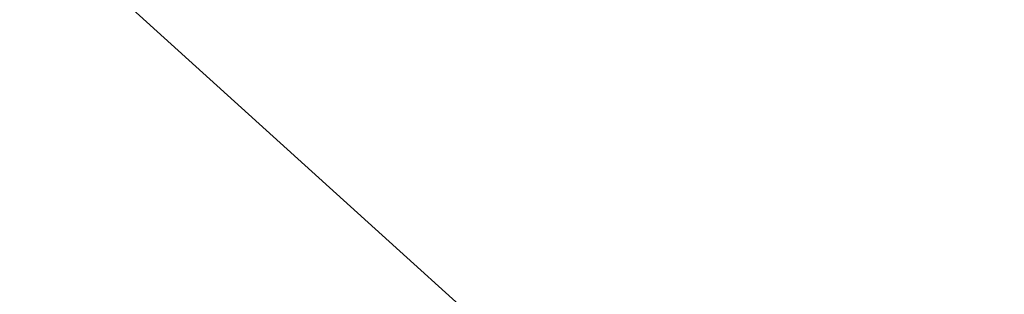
# Model space of a CAD drawing. Header units: millimetres. Extents: x -6861 to -4784, y 84 to 6892.
# Tile 156 of 200: x -5047.8554 to -5047.7929, y 351.3308 to 351.3482. Entities that reach past the tile are written whole.
import ezdxf

# ---------------------------------------------------------------- set-up
doc = ezdxf.new("R2010")
doc.units = ezdxf.units.MM
doc.layers.add('E-LITE-EQPM', color=7, linetype='Continuous', lineweight=20)

# ---------------------------------------------------------------- blocks, each defined once
blk = doc.blocks.new('01 PODIUM EMPOTRADO CON MARCO 3_glb - PODIUM EMPOTRADO CON MARCO 3_dwg_NS-2254 ÍßÁ_1_5Ð_$$_É_îAÔO-V9-Lateral_PDF')
at = {"lineweight": 9, "flags": 128}
blk.add_lwpolyline([(-3234.814647, 351.14458), (-3234.96169, 351.214169), (-3235.122394, 351.32289), (-3235.265973, 351.452572)], dxfattribs=at)
blk = doc.blocks.new('01 PODIUM EMPOTRADO CON MARCO 3_glb - UNO  WHITE_GOLD DOWNLIGHT EMPOTRABLE-659121-Lateral_PDF')
blk.add_blockref('01 PODIUM EMPOTRADO CON MARCO 3_glb - PODIUM EMPOTRADO CON MARCO 3_dwg_NS-2254 ÍßÁ_1_5Ð_$$_É_îAÔO-V9-Lateral_PDF', (0, 0))

msp = doc.modelspace()

# ---------------------------------------------------------------- block references
at = {"layer": 'E-LITE-EQPM'}
msp.add_blockref('01 PODIUM EMPOTRADO CON MARCO 3_glb - UNO  WHITE_GOLD DOWNLIGHT EMPOTRABLE-659121-Lateral_PDF', (-1812.697011, 0), dxfattribs=at)

doc.saveas('drawing.dxf')
